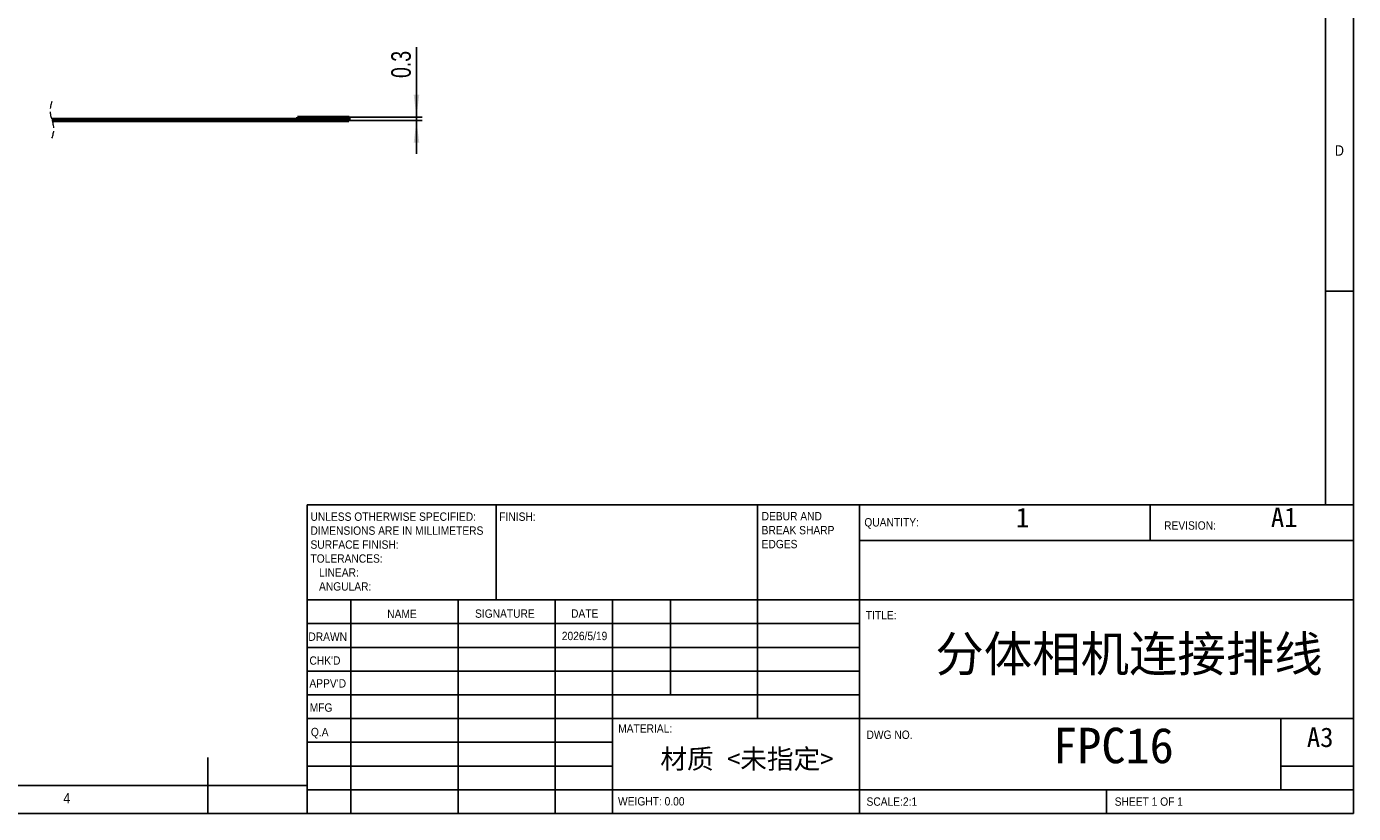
# Model space of a CAD drawing. Header units: millimetres. Extents: x 2 to 208, y 2 to 146.
# Tile 2 of 3: x 89 to 208, y 2 to 73. Entities that reach past the tile are written whole.
import ezdxf

# ---------------------------------------------------------------- set-up
doc = ezdxf.new("R2010")
doc.units = ezdxf.units.MM
doc.header["$LTSCALE"] = 0.5
doc.linetypes.add('HIDDEN', pattern=[1.905, 1.27, -0.635])
for name, color, linetype in [('DIM', 82, 'Continuous'), ('HID', 6, 'HIDDEN'), ('TEXT', 5, 'Continuous')]:
    doc.layers.add(name, color=color, linetype=linetype)
doc.layers.add('SOL', color=7, linetype='Continuous', lineweight=50)
doc.styles.add('SLDTEXTSTYLE1', font='GOTHIC.TTF', dxfattribs={"width": 0.913})
doc.styles.add('SLDTEXTSTYLE2', font='仿宋_GB2312')
doc.styles.add('SLDTEXTSTYLE3', font='仿宋_GB2312', dxfattribs={"bigfont": 'bigfont'})
doc.styles.add('SLDTEXTSTYLE4', font='ARIALNI.TTF', dxfattribs={"width": 0.87})
doc.styles.add('SLDTEXTSTYLE5', font='ARIALN.TTF', dxfattribs={"width": 0.87})
doc.dimstyles.new('SLDDIMSTYLE2', dxfattribs={"dimtxt": 1.75, "dimasz": 2, "dimexe": 0, "dimexo": 0.0625, "dimgap": 0.4375, "dimtad": 2, "dimrnd": 1e-09, "dimdsep": 46, "dimtxsty": 'SLDTEXTSTYLE4', "dimsah": 1, "dimcen": 0.09, "dimadec": 0, "dimazin": 2, "dimtfac": 1, "dimtmove": 0, "dimatfit": 0, "dimfxl": 0, "dimfrac": 2, "dimtolj": 1, "dimtzin": 12, "dimarcsym": 0})

# ---------------------------------------------------------------- blocks, each defined once
blk = doc.blocks.new('_D_2')
at = {"layer": 'DIM'}
for p, q in [((123.68, 64.85), (123.68, 71.1)), ((117.64, 64.55), (124.18, 64.55)), ((117.65, 64.85), (124.18, 64.85)), ((123.68, 64.85), (123.68, 64.55)), ((123.68, 64.55), (123.68, 61.55))]:
    blk.add_line(p, q, dxfattribs=at)
for points in [[(123.68, 64.85), (123.93, 66.85), (123.43, 66.85)], [(123.68, 64.55), (123.43, 62.55), (123.93, 62.55)]]:
    blk.add_solid(points, dxfattribs=at)
at = {"layer": 'DIM', "insert": (121.42, 68.35), "char_height": 1.75, "attachment_point": 1, "rotation": 90, "style": 'SLDTEXTSTYLE5'}
blk.add_mtext('0.3', dxfattribs=at)

msp = doc.modelspace()

# ---------------------------------------------------------------- linework, layer by layer
at = {"color": 7, "linetype": 'HIDDEN', "lineweight": 18}
for centre, start, end in [((93.036, 65.421), 157.38014, 202.61986), ((89.102, 63.782), 337.38014, 22.61986)]:
    msp.add_arc(centre, 2.131, start, end, dxfattribs=at)
at = {"layer": 'HID'}
for p, q in [((117.448, 64.55), (117.448, 64.653)), ((117.451, 64.653), (117.451, 64.55))]:
    msp.add_line(p, q, dxfattribs=at)
at = {"layer": 'SOL'}
for p, q in [((91.049, 64.653), (113.048, 64.653)), ((91.09, 64.55), (117.445, 64.55)), ((113.048, 64.853), (113.048, 64.653)), ((113.048, 64.853), (117.648, 64.853)), ((113.048, 64.653), (117.648, 64.653)), ((117.445, 64.653), (117.445, 64.55)), ((117.445, 64.55), (117.635, 64.55)), ((117.635, 64.653), (117.635, 64.55)), ((117.648, 64.653), (117.648, 64.853))]:
    msp.add_line(p, q, dxfattribs=at)
at = {"layer": 'TEXT'}
for p, q in [((207.5, 2.5), (207.5, 146)), ((205, 143.5), (205, 30.125)), ((205, 49.25), (207.5, 49.25)), ((113.9, 30.125), (207.5, 30.125)), ((113.9, 30.125), (113.9, 2.5)), ((130.8, 21.625), (130.8, 30.125)), ((154.2, 30.125), (154.2, 11)), ((163.3, 30.125), (163.3, 2.5)), ((189.3, 26.938), (189.3, 30.125)), ((207.5, 26.938), (163.3, 26.938)), ((207.5, 21.625), (113.9, 21.625)), ((117.8, 21.625), (117.8, 2.5)), ((127.395, 21.625), (127.395, 2.5)), ((136.099, 21.625), (136.099, 2.5)), ((141.2, 2.5), (141.2, 21.625)), ((146.4, 13.125), (146.4, 21.625)), ((163.3, 19.5), (113.9, 19.5)), ((163.3, 17.375), (113.9, 17.375)), ((163.3, 15.25), (113.9, 15.25)), ((163.3, 13.125), (113.9, 13.125)), ((141.2, 11), (113.9, 11)), ((141.2, 11), (207.5, 11)), ((201, 4.625), (201, 11)), ((141.2, 8.875), (113.9, 8.875)), ((105, 2.5), (105, 7.5)), ((141.2, 6.75), (113.9, 6.75)), ((207.5, 6.75), (201, 6.75)), ((5, 5), (113.9, 5)), ((113.9, 4.625), (207.5, 4.625)), ((185.4, 2.5), (185.4, 4.625)), ((2.5, 2.5), (207.5, 2.5))]:
    msp.add_line(p, q, dxfattribs=at)

# ---------------------------------------------------------------- texts
for s, insert, char_height, attachment_point, style in [('D', (205.833, 62.323), 0.926, 1, 'SLDTEXTSTYLE1'), ('1', (177.303, 29.878), 1.75, 1, 'SLDTEXTSTYLE2'), ('A1', (201.304, 29.893), 1.75, 2, 'SLDTEXTSTYLE2'), ('UNLESS OTHERWISE SPECIFIED:', (114.197, 29.452), 0.75, 1, 'SLDTEXTSTYLE1'), ('FINISH:', (131.086, 29.451), 0.75, 1, 'SLDTEXTSTYLE1'), ('DEBUR AND ', (154.555, 29.493), 0.75, 1, 'SLDTEXTSTYLE1'), ('QUANTITY:', (163.744, 28.945), 0.75, 1, 'SLDTEXTSTYLE1'), ('REVISION:', (190.564, 28.659), 0.75, 1, 'SLDTEXTSTYLE1'), ('DIMENSIONS ARE IN MILLIMETERS', (114.197, 28.202), 0.75, 1, 'SLDTEXTSTYLE1'), ('BREAK SHARP ', (154.555, 28.243), 0.75, 1, 'SLDTEXTSTYLE1'), ('SURFACE FINISH:', (114.197, 26.952), 0.75, 1, 'SLDTEXTSTYLE1'), ('EDGES', (154.555, 26.993), 0.75, 1, 'SLDTEXTSTYLE1'), ('TOLERANCES:', (114.197, 25.702), 0.75, 1, 'SLDTEXTSTYLE1'), ('   LINEAR:', (114.197, 24.452), 0.75, 1, 'SLDTEXTSTYLE1'), ('   ANGULAR:', (114.197, 23.202), 0.75, 1, 'SLDTEXTSTYLE1'), ('NAME', (121.061, 20.742), 0.75, 1, 'SLDTEXTSTYLE1'), ('SIGNATURE', (128.917, 20.772), 0.75, 1, 'SLDTEXTSTYLE1'), ('DATE', (137.507, 20.779), 0.75, 1, 'SLDTEXTSTYLE1'), ('TITLE:', (163.878, 20.63), 0.75, 1, 'SLDTEXTSTYLE1'), ('DRAWN', (114.006, 18.706), 0.75, 1, 'SLDTEXTSTYLE1'), ('2026/5/19', (138.715, 18.771), 0.7493, 2, 'SLDTEXTSTYLE1'), ('分体相机连接排线', (187.42, 18.379), 3.175, 2, 'SLDTEXTSTYLE3'), ("CHK'D", (114.105, 16.568), 0.75, 1, 'SLDTEXTSTYLE1'), ("APPV'D", (114.101, 14.523), 0.75, 1, 'SLDTEXTSTYLE1'), ('MFG', (114.128, 12.358), 0.75, 1, 'SLDTEXTSTYLE1'), ('Q.A', (114.235, 10.166), 0.75, 1, 'SLDTEXTSTYLE1'), ('MATERIAL:', (141.723, 10.484), 0.75, 1, 'SLDTEXTSTYLE1'), ('DWG NO.', (163.937, 9.926), 0.75, 1, 'SLDTEXTSTYLE1'), ('FPC16', (186.028, 10.177), 3.175, 2, 'SLDTEXTSTYLE2'), ('A3', (203.332, 10.199), 1.75, 1, 'SLDTEXTSTYLE2'), ('材质 <未指定>', (153.243, 8.262), 1.75, 2, 'SLDTEXTSTYLE3'), ('4', (92.083, 4.323), 0.926, 1, 'SLDTEXTSTYLE1'), ('WEIGHT: 0.00', (141.709, 3.966), 0.7493, 1, 'SLDTEXTSTYLE1'), ('SCALE:2:1', (163.937, 3.941), 0.75, 1, 'SLDTEXTSTYLE1'), ('SHEET 1 OF 1', (186.139, 3.941), 0.75, 1, 'SLDTEXTSTYLE1')]:
    msp.add_mtext(s, dxfattribs=dict(at, insert=insert, char_height=char_height, attachment_point=attachment_point, style=style))

# ---------------------------------------------------------------- dimensions: what is measured, and where the dimension line sits
at = {"layer": 'DIM'}
dim = msp.add_linear_dim(base=(123.679, 64.55), p1=(117.648, 64.853), p2=(117.635, 64.55), angle=90, dimstyle='SLDDIMSTYLE2', dxfattribs=at)
dim.commit()
dim.dimension.update_dxf_attribs({"geometry": '_D_2', "text_midpoint": (123.679, 69.724), "dimtype": 160})

doc.saveas('drawing.dxf')
